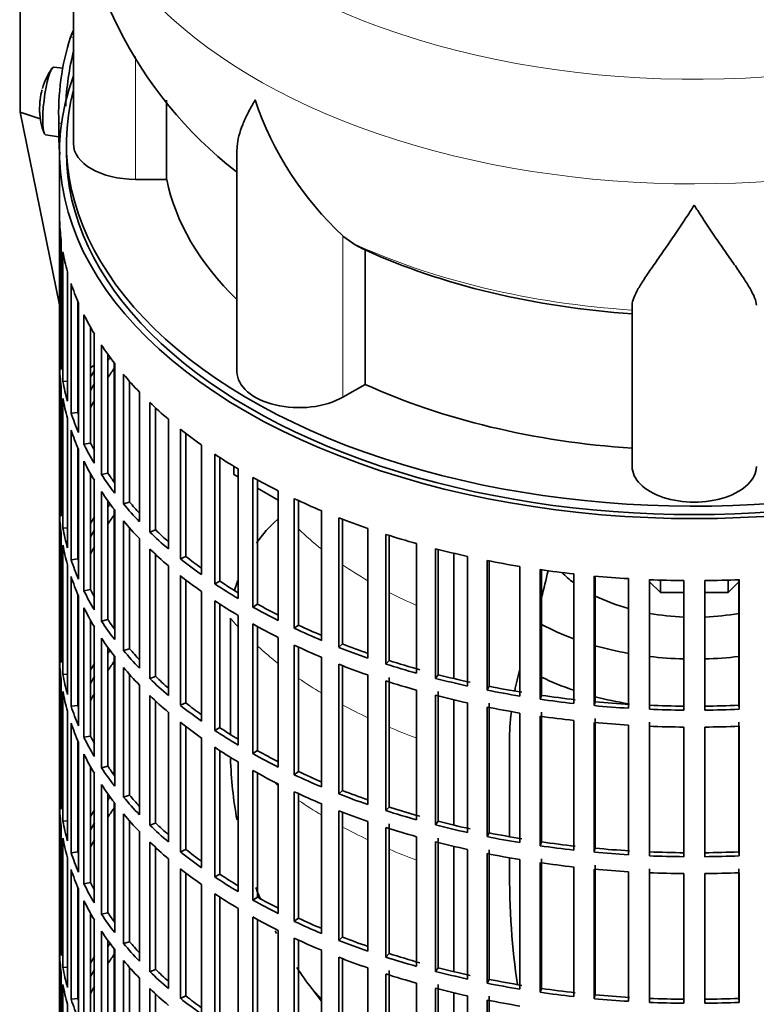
# Model space of a CAD drawing. Header units: millimetres. Extents: x 166 to 773, y -3338 to 2231.
# Tile 3 of 24: x 578 to 685, y -3227 to -3085. Entities that reach past the tile are written whole.
import ezdxf

# ---------------------------------------------------------------- set-up
doc = ezdxf.new("R2010")
doc.units = ezdxf.units.MM
for name, color, linetype in [('M5X8_UNI7687', 7, 'Continuous'), ('VSI134_DIFFUSORE', 7, 'Continuous'), ('VSI134_FILTRO_A', 7, 'Continuous'), ('VSI134_GIUNTO_8×', 7, 'Continuous'), ('VSI134_SUPPORTO_', 7, 'Continuous'), ('VSI134_TERMINALE', 7, 'Continuous')]:
    doc.layers.add(name, color=color, linetype=linetype)

# ---------------------------------------------------------------- blocks, each defined once
blk = doc.blocks.new('SE4')
at = {"layer": 'M5X8_UNI7687', "color": 7, "linetype": 'Continuous', "lineweight": 35}
for p, q in [((584.06, -3091.71), (582.75, -3091.59)), ((581.55, -3101.38), (583.47, -3101.67))]:
    blk.add_line(p, q, dxfattribs=at)
for start, end in [(144.9873, 163.3043), (166.4722, 175.0433), (182.7249, 201.02)]:
    blk.add_arc((590.66, -3097.53), 10, start, end, dxfattribs=at)
for centre, major_axis, ratio, start_param, end_param in [((582.15, -3096.49), (0.6, 4.89), 0.169759, 0.004788, 3.136805), ((590.68, -3097.44), (9.78, -2.08), 0.810411, 3.076577, 3.120069), ((590.65, -3097.65), (9.94, -1.06), 0.589949, 3.115062, 3.229621), ((589.14, -3095.53), (-7.36, -5.62), 0.747167, 5.690056, 5.839748)]:
    blk.add_ellipse(centre, major_axis=major_axis, ratio=ratio, start_param=start_param, end_param=end_param, dxfattribs=at)
at = {"layer": 'VSI134_DIFFUSORE', "color": 7, "linetype": 'Continuous', "lineweight": 35}
for p, q in [((585.57, -3059.59), (585.57, -3102.64)), ((599.09, -3107.84), (599.09, -3096.38)), ((609.29, -3103.55), (609.29, -3135.71)), ((594.57, -3107.84), (599.09, -3107.84)), ((626.08, -3117.09), (624.65, -3116.04)), ((627.86, -3137.54), (627.86, -3118.06)), ((666.57, -3149.41), (666.57, -3126.06)), ((624.65, -3139.38), (627.86, -3137.54))]:
    blk.add_line(p, q, dxfattribs=at)
at = {"layer": 'VSI134_DIFFUSORE', "color": 4, "linetype": 'Continuous', "lineweight": 9}
for p, q in [((594.57, -3107.84), (594.57, -3090.03)), ((624.65, -3139.38), (624.65, -3116.04))]:
    blk.add_line(p, q, dxfattribs=at)
at = {"layer": 'VSI134_DIFFUSORE', "color": 7, "linetype": 'Continuous', "lineweight": 35}
for centre, radius, start, end in [((646.88, -3058.41), 61.28, 181.3139, 231.9973), ((657.15, -3081.08), 47.73, 198.6373, 227.0857), ((633.99, -3104.7), 14.7, 237.4509, 245.3566)]:
    blk.add_arc(centre, radius, start, end, dxfattribs=at)
at = {"layer": 'VSI134_DIFFUSORE', "color": 4, "linetype": 'Continuous', "lineweight": 9}
for centre, major_axis, start_param, end_param in [((675.57, -3043.87), (85.67, 0), 2.814744, 6.283185), ((675.57, -3056.62), (-89.83, 0), 0, 3.208925), ((675.57, -3081.17), (-79.5, 0), 0.898849, 1.457346)]:
    blk.add_ellipse(centre, major_axis=major_axis, ratio=0.57735, start_param=start_param, end_param=end_param, dxfattribs=at)
at = {"layer": 'VSI134_DIFFUSORE', "color": 7, "linetype": 'Continuous', "lineweight": 35}
for centre, major_axis, start_param, end_param in [((594.57, -3102.64), (9, 0), 3.141593, 4.712389), ((675.57, -3102.64), (-77, 0), 0.117151, 0.534109), ((675.57, -3083.16), (-77, 0), 0.902549, 1.453645), ((618.29, -3135.71), (9, 0), 3.141593, 5.497787), ((675.57, -3102.64), (-77, 0), 0.902549, 1.453645), ((675.57, -3149.41), (-9, 0), 0, 3.141593)]:
    blk.add_ellipse(centre, major_axis=major_axis, ratio=0.57735, start_param=start_param, end_param=end_param, dxfattribs=at)
for points, knots in [([(609.29, -3103.57), (609.29, -3103.41), (609.3, -3103.25), (609.38, -3102.07), (609.67, -3101.02), (610.34, -3099.34), (610.6, -3098.77), (611.06, -3097.88), (611.22, -3097.58), (611.47, -3097.12), (611.6, -3096.89), (611.74, -3096.65), (611.83, -3096.49), (611.88, -3096.41), (611.93, -3096.33)], [0.4600931, 0.4600931, 0.4600931, 0.4600931, 0.5, 0.5, 0.75, 0.75, 0.875, 0.875, 0.9375, 0.9375, 0.96875, 0.984375, 0.984375, 1, 1, 1, 1]), ([(675.57, -3111.55), (675.43, -3111.77), (675.3, -3111.98), (675.03, -3112.4), (674.9, -3112.6), (674.5, -3113.22), (674.24, -3113.63), (673.45, -3114.82), (672.94, -3115.58), (671.92, -3117.06), (671.43, -3117.77), (670.48, -3119.13), (670.03, -3119.77), (669.18, -3120.99), (668.79, -3121.57), (668.25, -3122.39), (668.08, -3122.66), (667.75, -3123.17), (667.6, -3123.42), (667.19, -3124.14), (666.97, -3124.58), (666.66, -3125.38), (666.57, -3125.74), (666.57, -3126.06)], [0, 0, 0, 0, 0.03125, 0.03125, 0.0625, 0.0625, 0.125, 0.125, 0.25, 0.25, 0.375, 0.375, 0.5, 0.5, 0.625, 0.625, 0.6875, 0.6875, 0.75, 0.75, 0.875, 0.875, 1, 1, 1, 1]), ([(684.57, -3126.06), (684.57, -3125.74), (684.48, -3125.38), (684.16, -3124.58), (683.94, -3124.14), (683.53, -3123.42), (683.38, -3123.17), (683.06, -3122.66), (682.89, -3122.39), (682.35, -3121.57), (681.95, -3120.99), (681.1, -3119.77), (680.65, -3119.13), (679.71, -3117.78), (679.21, -3117.07), (678.2, -3115.59), (677.68, -3114.82), (676.89, -3113.63), (676.63, -3113.22), (676.23, -3112.61), (676.1, -3112.4), (675.83, -3111.98), (675.7, -3111.77), (675.57, -3111.55)], [0, 0, 0, 0, 0.125, 0.125, 0.25, 0.25, 0.3125, 0.3125, 0.375, 0.375, 0.5, 0.5, 0.625, 0.625, 0.75, 0.75, 0.875, 0.875, 0.9375, 0.9375, 0.96875, 0.96875, 1, 1, 1, 1])]:
    blk.add_open_spline(points, degree=3, knots=knots, dxfattribs=at)
at = {"layer": 'VSI134_FILTRO_A', "color": 7, "linetype": 'Continuous', "lineweight": 35}
for p, q in [((583.57, -3103.87), (583.57, -3267.98)), ((583.58, -3113.72), (583.58, -3132.5)), ((583.8, -3116.61), (583.8, -3135.39)), ((584.06, -3118.35), (584.06, -3137.13)), ((584.71, -3121.21), (584.71, -3139.99)), ((585.24, -3122.93), (585.24, -3141.71)), ((586.22, -3125.5), (586.22, -3141.59)), ((586.32, -3125.75), (586.32, -3144.53)), ((587.1, -3127.44), (587.1, -3146.22)), ((588.06, -3129.24), (588.06, -3146.04)), ((588.61, -3130.19), (588.61, -3148.97)), ((583.8, -3132.5), (583.58, -3132.5)), ((589.64, -3131.83), (589.64, -3150.61)), ((590.57, -3133.17), (590.57, -3150.39)), ((583.58, -3134.95), (583.58, -3153.73)), ((591.56, -3134.5), (591.56, -3153.28)), ((592.84, -3136.08), (592.84, -3154.86)), ((583.8, -3137.83), (583.8, -3156.61)), ((584.71, -3137.08), (584.06, -3137.13)), ((593.72, -3137.11), (593.72, -3154.6)), ((584.06, -3139.58), (584.06, -3158.36)), ((595.15, -3138.65), (595.15, -3157.42)), ((596.66, -3140.16), (596.66, -3158.94)), ((597.5, -3140.96), (597.5, -3158.63)), ((584.71, -3142.44), (584.71, -3161.22)), ((586.22, -3141.59), (585.24, -3141.71)), ((599.35, -3142.59), (599.35, -3161.37)), ((601.08, -3144.03), (601.08, -3162.81)), ((585.24, -3144.16), (585.24, -3162.94)), ((601.88, -3144.65), (601.88, -3162.45)), ((586.22, -3146.73), (586.22, -3162.81)), ((588.06, -3146.04), (587.1, -3146.22)), ((604.13, -3146.32), (604.13, -3165.1)), ((586.32, -3146.98), (586.32, -3165.76)), ((606.07, -3147.66), (606.07, -3166.43)), ((606.81, -3148.14), (606.81, -3166.04)), ((587.1, -3148.67), (587.1, -3167.45)), ((609.45, -3149.78), (609.45, -3168.56)), ((588.06, -3150.47), (588.06, -3167.27)), ((590.57, -3150.39), (589.64, -3150.61)), ((611.59, -3151.02), (611.59, -3169.8)), ((588.61, -3151.42), (588.61, -3170.2)), ((612.27, -3151.39), (612.27, -3169.37)), ((583.8, -3153.72), (583.58, -3153.73)), ((589.64, -3153.06), (589.64, -3171.84)), ((615.28, -3152.97), (615.28, -3171.75)), ((617.6, -3154.09), (617.6, -3172.87)), ((590.57, -3154.4), (590.57, -3171.62)), ((593.72, -3154.6), (592.84, -3154.86)), ((618.21, -3154.38), (618.21, -3172.41)), ((583.58, -3156.18), (583.58, -3174.96)), ((591.56, -3155.73), (591.56, -3174.51)), ((621.56, -3155.85), (621.56, -3174.63)), ((624.04, -3156.85), (624.04, -3175.63)), ((584.71, -3158.31), (584.06, -3158.36)), ((592.84, -3157.31), (592.84, -3176.09)), ((593.72, -3158.34), (593.72, -3175.83)), ((624.58, -3157.06), (624.58, -3175.15)), ((583.8, -3159.06), (583.8, -3177.84)), ((597.5, -3158.63), (596.66, -3158.94)), ((628.26, -3158.4), (628.26, -3177.18)), ((630.88, -3159.28), (630.88, -3178.06)), ((631.34, -3159.43), (631.34, -3177.55)), ((584.06, -3160.81), (584.06, -3179.58)), ((595.15, -3159.87), (595.15, -3178.65)), ((635.32, -3160.61), (635.32, -3179.39)), ((596.66, -3161.39), (596.66, -3180.17)), ((597.5, -3162.18), (597.5, -3179.86)), ((601.88, -3162.45), (601.08, -3162.81)), ((638.06, -3161.35), (638.06, -3180.13)), ((638.44, -3161.45), (638.44, -3179.6)), ((642.68, -3162.46), (642.68, -3181.23)), ((584.71, -3163.67), (584.71, -3182.45)), ((586.22, -3162.81), (585.24, -3162.94)), ((599.35, -3163.82), (599.35, -3182.6)), ((645.53, -3163.05), (645.53, -3181.83)), ((645.83, -3163.11), (645.83, -3181.28)), ((650.3, -3163.92), (650.3, -3182.7)), ((585.24, -3165.39), (585.24, -3184.17)), ((601.08, -3165.25), (601.08, -3184.03)), ((653.22, -3164.37), (653.22, -3183.15)), ((653.44, -3164.4), (653.44, -3182.59)), ((658.1, -3165), (658.1, -3183.78)), ((661.08, -3165.3), (661.08, -3184.08)), ((661.21, -3165.31), (661.21, -3183.51)), ((601.88, -3165.88), (601.88, -3183.68)), ((606.81, -3166.04), (606.07, -3166.43)), ((666.04, -3165.68), (666.04, -3184.46)), ((669.06, -3165.83), (669.06, -3184.61)), ((669.1, -3165.83), (669.1, -3184.03)), ((674.05, -3165.96), (674.05, -3184.74)), ((677.08, -3165.96), (677.08, -3184.74)), ((682.03, -3165.83), (682.03, -3184.03)), ((682.07, -3165.83), (682.07, -3184.61)), ((586.22, -3167.96), (586.22, -3184.04)), ((586.32, -3168.21), (586.32, -3186.99)), ((588.06, -3167.27), (587.1, -3167.45)), ((604.13, -3167.55), (604.13, -3186.32)), ((606.07, -3168.88), (606.07, -3187.66)), ((606.81, -3169.37), (606.81, -3187.27)), ((612.27, -3169.37), (611.59, -3169.8)), ((587.1, -3169.9), (587.1, -3188.67)), ((609.45, -3171.01), (609.45, -3189.79)), ((588.06, -3171.7), (588.06, -3188.5)), ((588.61, -3172.65), (588.61, -3191.43)), ((590.57, -3171.62), (589.64, -3171.84)), ((611.59, -3172.25), (611.59, -3191.03)), ((612.27, -3172.62), (612.27, -3190.6)), ((618.21, -3172.41), (617.6, -3172.87)), ((583.8, -3174.95), (583.58, -3174.96)), ((589.64, -3174.29), (589.64, -3193.07)), ((615.28, -3174.2), (615.28, -3192.98)), ((617.6, -3175.32), (617.6, -3194.1)), ((624.58, -3175.15), (624.04, -3175.63)), ((590.57, -3175.63), (590.57, -3192.85)), ((593.72, -3175.83), (592.84, -3176.09)), ((618.21, -3175.61), (618.21, -3193.64)), ((583.58, -3177.41), (583.58, -3196.19)), ((591.56, -3176.96), (591.56, -3195.74)), ((621.56, -3177.08), (621.56, -3195.86)), ((624.04, -3178.08), (624.04, -3196.86)), ((624.58, -3178.29), (624.58, -3196.37)), ((631.34, -3177.55), (630.88, -3178.06)), ((584.71, -3179.53), (584.06, -3179.58)), ((592.84, -3178.54), (592.84, -3197.32)), ((593.72, -3179.57), (593.72, -3197.06)), ((628.26, -3179.63), (628.26, -3198.41)), ((638.44, -3179.6), (638.06, -3180.13)), ((583.8, -3180.29), (583.8, -3199.07)), ((595.15, -3181.1), (595.15, -3199.88)), ((597.5, -3179.86), (596.66, -3180.17)), ((630.88, -3180.51), (630.88, -3199.29)), ((631.34, -3180), (631.34, -3198.77)), ((584.06, -3182.03), (584.06, -3200.81)), ((596.66, -3182.62), (596.66, -3201.4)), ((635.32, -3181.84), (635.32, -3200.62)), ((638.06, -3182.58), (638.06, -3201.36)), ((638.44, -3182.05), (638.44, -3200.83)), ((645.83, -3181.28), (645.53, -3181.83)), ((653.44, -3182.59), (653.22, -3183.15)), ((586.22, -3184.04), (585.24, -3184.17)), ((597.5, -3183.41), (597.5, -3201.09)), ((601.88, -3183.68), (601.08, -3184.03)), ((642.68, -3183.68), (642.68, -3202.46)), ((645.83, -3183.73), (645.83, -3202.51)), ((661.21, -3183.51), (661.08, -3184.08)), ((669.1, -3184.03), (669.06, -3184.61)), ((682.03, -3184.03), (682.07, -3184.61)), ((584.71, -3184.9), (584.71, -3203.68)), ((599.35, -3185.05), (599.35, -3203.83)), ((645.53, -3184.28), (645.53, -3203.06)), ((650.3, -3185.15), (650.3, -3203.93)), ((653.44, -3185.04), (653.44, -3203.82)), ((585.24, -3186.62), (585.24, -3205.4)), ((601.08, -3186.48), (601.08, -3205.26)), ((653.22, -3185.6), (653.22, -3204.38)), ((658.1, -3186.23), (658.1, -3205.01)), ((661.08, -3186.53), (661.08, -3205.31)), ((661.21, -3185.96), (661.21, -3204.74)), ((666.04, -3186.91), (666.04, -3205.69)), ((669.1, -3186.48), (669.1, -3205.26)), ((682.03, -3186.48), (682.03, -3205.26)), ((601.88, -3187.11), (601.88, -3204.91)), ((606.81, -3187.27), (606.07, -3187.66)), ((669.06, -3187.06), (669.06, -3205.84)), ((674.05, -3187.19), (674.05, -3205.97)), ((677.08, -3187.19), (677.08, -3205.97)), ((682.07, -3187.06), (682.07, -3205.84)), ((586.22, -3189.19), (586.22, -3205.27)), ((586.32, -3189.44), (586.32, -3208.22)), ((588.06, -3188.5), (587.1, -3188.67)), ((604.13, -3188.77), (604.13, -3207.55)), ((587.1, -3191.12), (587.1, -3209.9)), ((606.07, -3190.11), (606.07, -3208.89)), ((606.81, -3190.6), (606.81, -3208.5)), ((612.27, -3190.6), (611.59, -3191.03)), ((609.45, -3192.24), (609.45, -3211.02)), ((588.06, -3192.93), (588.06, -3209.73)), ((588.61, -3193.88), (588.61, -3212.66)), ((590.57, -3192.85), (589.64, -3193.07)), ((611.59, -3193.48), (611.59, -3212.26)), ((612.27, -3193.85), (612.27, -3211.83)), ((618.21, -3193.64), (617.6, -3194.1)), ((615.28, -3195.43), (615.28, -3214.21)), ((583.8, -3196.18), (583.58, -3196.19)), ((589.64, -3195.52), (589.64, -3214.3)), ((590.57, -3196.86), (590.57, -3214.08)), ((617.6, -3196.55), (617.6, -3215.33)), ((618.21, -3196.83), (618.21, -3214.87)), ((624.58, -3196.37), (624.04, -3196.86)), ((591.56, -3198.19), (591.56, -3216.97)), ((593.72, -3197.06), (592.84, -3197.32)), ((621.56, -3198.31), (621.56, -3217.09)), ((583.58, -3198.64), (583.58, -3217.42)), ((624.04, -3199.31), (624.04, -3218.09)), ((624.58, -3199.52), (624.58, -3217.6)), ((631.34, -3198.77), (630.88, -3199.29)), ((584.71, -3200.76), (584.06, -3200.81)), ((592.84, -3199.77), (592.84, -3218.55)), ((593.72, -3200.8), (593.72, -3218.28)), ((597.5, -3201.09), (596.66, -3201.4)), ((628.26, -3200.86), (628.26, -3219.64)), ((638.44, -3200.83), (638.06, -3201.36)), ((583.8, -3201.52), (583.8, -3220.3)), ((595.15, -3202.33), (595.15, -3221.11)), ((630.88, -3201.74), (630.88, -3220.52)), ((631.34, -3201.22), (631.34, -3220)), ((645.83, -3202.51), (645.53, -3203.06)), ((584.06, -3203.26), (584.06, -3222.04)), ((596.66, -3203.85), (596.66, -3222.63)), ((635.32, -3203.07), (635.32, -3221.85)), ((638.06, -3203.81), (638.06, -3222.59)), ((638.44, -3203.27), (638.44, -3222.05)), ((653.44, -3203.82), (653.22, -3204.38)), ((586.22, -3205.27), (585.24, -3205.4)), ((597.5, -3204.64), (597.5, -3222.32)), ((601.88, -3204.91), (601.08, -3205.26)), ((642.68, -3204.91), (642.68, -3223.69)), ((645.83, -3204.96), (645.83, -3223.74)), ((661.21, -3204.74), (661.08, -3205.31)), ((669.1, -3205.26), (669.06, -3205.84)), ((682.03, -3205.26), (682.07, -3205.84)), ((584.71, -3206.13), (584.71, -3224.9)), ((599.35, -3206.28), (599.35, -3225.06)), ((645.53, -3205.51), (645.53, -3224.29)), ((650.3, -3206.38), (650.3, -3225.16)), ((653.22, -3206.83), (653.22, -3225.61)), ((653.44, -3206.27), (653.44, -3225.05)), ((585.24, -3207.85), (585.24, -3226.63)), ((601.08, -3207.71), (601.08, -3226.49)), ((658.1, -3207.46), (658.1, -3226.24)), ((661.08, -3207.76), (661.08, -3226.54)), ((661.21, -3207.19), (661.21, -3225.97)), ((666.04, -3208.14), (666.04, -3226.92)), ((669.06, -3208.29), (669.06, -3227.07)), ((669.1, -3207.71), (669.1, -3226.49)), ((682.03, -3207.71), (682.03, -3226.49)), ((682.07, -3208.29), (682.07, -3227.07)), ((588.06, -3209.73), (587.1, -3209.9)), ((601.88, -3208.34), (601.88, -3226.14)), ((606.81, -3208.5), (606.07, -3208.89)), ((674.05, -3208.41), (674.05, -3227.19)), ((677.08, -3208.41), (677.08, -3227.19)), ((586.22, -3210.42), (586.22, -3226.5)), ((586.32, -3210.66), (586.32, -3229.44)), ((604.13, -3210), (604.13, -3228.78)), ((587.1, -3212.35), (587.1, -3231.13)), ((606.07, -3211.34), (606.07, -3230.12)), ((606.81, -3211.83), (606.81, -3229.73)), ((612.27, -3211.83), (611.59, -3212.26)), ((609.45, -3213.47), (609.45, -3232.25)), ((588.06, -3214.16), (588.06, -3230.96)), ((588.61, -3215.11), (588.61, -3233.89)), ((590.57, -3214.08), (589.64, -3214.3)), ((611.59, -3214.71), (611.59, -3233.49)), ((612.27, -3215.08), (612.27, -3233.06)), ((618.21, -3214.87), (617.6, -3215.33)), ((589.64, -3216.75), (589.64, -3235.53)), ((615.28, -3216.66), (615.28, -3235.44)), ((583.8, -3217.41), (583.58, -3217.42)), ((590.57, -3218.09), (590.57, -3235.31)), ((593.72, -3218.28), (592.84, -3218.55)), ((617.6, -3217.78), (617.6, -3236.56)), ((618.21, -3218.06), (618.21, -3236.1)), ((624.58, -3217.6), (624.04, -3218.09)), ((591.56, -3219.42), (591.56, -3238.2)), ((621.56, -3219.54), (621.56, -3238.32)), ((583.58, -3219.87), (583.58, -3238.65)), ((592.84, -3221), (592.84, -3239.78)), ((624.04, -3220.54), (624.04, -3239.32)), ((624.58, -3220.75), (624.58, -3238.83)), ((631.34, -3220), (630.88, -3220.52)), ((584.71, -3221.99), (584.06, -3222.04)), ((593.72, -3222.03), (593.72, -3239.51)), ((597.5, -3222.32), (596.66, -3222.63)), ((628.26, -3222.09), (628.26, -3240.87)), ((631.34, -3222.45), (631.34, -3241.23)), ((638.44, -3222.05), (638.06, -3222.59)), ((583.8, -3222.75), (583.8, -3241.53)), ((595.15, -3223.56), (595.15, -3242.34)), ((630.88, -3222.97), (630.88, -3241.74)), ((645.83, -3223.74), (645.53, -3224.29)), ((584.06, -3224.49), (584.06, -3243.27)), ((596.66, -3225.07), (596.66, -3243.85)), ((635.32, -3224.3), (635.32, -3243.08)), ((638.06, -3225.04), (638.06, -3243.82)), ((638.44, -3224.5), (638.44, -3243.28)), ((653.44, -3225.05), (653.22, -3225.61)), ((586.22, -3226.5), (585.24, -3226.63)), ((597.5, -3225.87), (597.5, -3243.54)), ((601.88, -3226.14), (601.08, -3226.49)), ((642.68, -3226.14), (642.68, -3244.92)), ((645.53, -3226.74), (645.53, -3245.52)), ((645.83, -3226.19), (645.83, -3244.97)), ((661.21, -3225.97), (661.08, -3226.54)), ((669.1, -3226.49), (669.06, -3227.07)), ((682.03, -3226.49), (682.07, -3227.07)), ((584.71, -3227.35), (584.71, -3246.13))]:
    blk.add_line(p, q, dxfattribs=at)
for centre, major_axis, start_param, end_param in [((675.57, -3103.87), (-92, 0), -0.208894, 3.350487), ((675.57, -3103.87), (-91, 0), 0, 3.141593), ((675.57, -3112.85), (-92, 0), 0.016456, 0.07081), ((675.57, -3112.85), (-92, 0), 0.103722, 0.158077), ((675.57, -3112.85), (-92, 0), 0.190989, 0.245343), ((675.57, -3112.85), (-92, 0), 0.278255, 0.33261), ((675.57, -3131.63), (-92, 0), 0.016456, 0.07081), ((675.57, -3112.85), (-92, 0), 0.365522, 0.419876), ((675.57, -3152.86), (-91, 0), -0.374965, -0.365223), ((675.57, -3134.08), (-92, 0), 0.016456, 0.07081), ((675.57, -3152.86), (-92, 0), -0.33261, -0.313806), ((675.57, -3155.31), (-91, 0), -0.394539, -0.365223), ((675.57, -3112.85), (-92, 0), 0.452788, 0.507143), ((675.57, -3131.63), (-92, 0), 0.103722, 0.158077), ((675.57, -3152.86), (-91, 0), -0.299174, -0.277957), ((675.57, -3134.08), (-92, 0), 0.103722, 0.158077), ((675.57, -3155.31), (-91, 0), -0.299174, -0.277957), ((675.57, -3112.85), (-92, 0), 0.540055, 0.594409), ((675.57, -3131.63), (-92, 0), 0.190989, 0.245343), ((675.57, -3131.63), (-91, 0), 0.19069, 0.196715), ((675.57, -3112.85), (-92, 0), 0.627321, 0.681676), ((675.57, -3134.08), (-92, 0), 0.190989, 0.245343), ((675.57, -3131.63), (-92, 0), 0.278255, 0.33261), ((675.57, -3131.63), (-91, 0), 0.277957, 0.299174), ((675.57, -3112.85), (-92, 0), 0.714588, 0.768942), ((675.57, -3134.08), (-92, 0), 0.278255, 0.33261), ((675.57, -3131.63), (-92, 0), 0.365522, 0.419876), ((675.57, -3131.63), (-91, 0), 0.365223, 0.394539), ((675.57, -3112.85), (-92, 0), 0.801854, 0.856209), ((675.57, -3152.86), (-92, 0), 0.016456, 0.07081), ((675.57, -3134.08), (-92, 0), 0.365522, 0.419876), ((675.57, -3112.85), (-92, 0), 0.889121, 0.943475), ((675.57, -3174.09), (-91, 0), -0.374965, -0.365223), ((675.57, -3131.63), (-92, 0), 0.452788, 0.507143), ((675.57, -3131.63), (-91, 0), 0.45249, 0.486998), ((675.57, -3155.31), (-92, 0), 0.016456, 0.07081), ((675.57, -3174.09), (-92, 0), -0.33261, -0.313806), ((675.57, -3176.53), (-91, 0), -0.394539, -0.365223), ((675.57, -3112.85), (-92, 0), 0.976387, 1.030742), ((675.57, -3152.86), (-92, 0), 0.103722, 0.158077), ((675.57, -3134.08), (-92, 0), 0.452788, 0.507143), ((675.57, -3174.09), (-91, 0), -0.299174, -0.277957), ((675.57, -3131.63), (-92, 0), 0.540055, 0.594409), ((675.57, -3131.63), (-91, 0), 0.539756, 0.577951), ((675.57, -3112.85), (-92, 0), 1.063654, 1.118008), ((675.57, -3155.31), (-92, 0), 0.103722, 0.158077), ((675.57, -3176.53), (-91, 0), -0.299174, -0.277957), ((675.57, -3134.08), (-92, 0), 0.540055, 0.594409), ((675.57, -3131.63), (-91, 0), 0.627022, 0.668018), ((675.57, -3112.85), (-92, 0), 1.15092, 1.205275), ((675.57, -3152.86), (-92, 0), 0.190989, 0.245343), ((675.57, -3152.86), (-91, 0), 0.19069, 0.196715), ((675.57, -3131.63), (-92, 0), 0.627321, 0.681676), ((675.57, -3112.85), (-92, 0), 1.238186, 1.292541), ((675.57, -3155.31), (-92, 0), 0.190989, 0.245343), ((675.57, -3134.08), (-92, 0), 0.627321, 0.681676), ((675.57, -3112.85), (-92, 0), 1.325453, 1.379807), ((675.57, -3112.85), (-92, 0), 1.412719, 1.467074), ((675.57, -3131.63), (-92, 0), 0.714588, 0.768942), ((675.57, -3131.63), (-91, 0), 0.714289, 0.757518), ((675.57, -3112.85), (-92, 0), 1.499986, 1.55434), ((675.57, -3112.85), (92, 0), 4.728845, 4.783199), ((675.57, -3152.86), (-92, 0), 0.278255, 0.33261), ((675.57, -3152.86), (-91, 0), 0.277957, 0.299174), ((675.57, -3134.08), (-92, 0), 0.714588, 0.768942), ((675.57, -3131.63), (-92, 0), 0.801854, 0.856209), ((675.57, -3131.63), (-91, 0), 0.801555, 0.846635), ((675.57, -3155.31), (-92, 0), 0.278255, 0.33261), ((675.57, -3152.86), (-92, 0), 0.365522, 0.419876), ((675.57, -3152.86), (-91, 0), 0.365223, 0.394539), ((675.57, -3134.08), (-92, 0), 0.801854, 0.856209), ((675.57, -3131.63), (-91, 0), 0.888822, 0.935485), ((675.57, -3131.63), (-92, 0), 0.889121, 0.943475), ((675.57, -3174.09), (-92, 0), 0.016456, 0.07081), ((675.57, -3155.31), (-92, 0), 0.365522, 0.419876), ((675.57, -3134.08), (-92, 0), 0.889121, 0.943475), ((675.57, -3131.63), (-91, 0), 0.976088, 1.024141), ((675.57, -3195.31), (-91, 0), -0.374965, -0.365223), ((675.57, -3152.86), (-92, 0), 0.452788, 0.507143), ((675.57, -3152.86), (-91, 0), 0.45249, 0.486998), ((675.57, -3131.63), (-92, 0), 0.976387, 1.030742), ((675.57, -3176.53), (-92, 0), 0.016456, 0.07081), ((675.57, -3195.31), (-92, 0), -0.33261, -0.313806), ((675.57, -3197.76), (-91, 0), -0.394539, -0.365223), ((675.57, -3134.08), (-92, 0), 0.976387, 1.030742), ((675.57, -3131.63), (-92, 0), 1.063654, 1.118008), ((675.57, -3131.63), (-91, 0), 1.063355, 1.118307), ((675.57, -3174.09), (-92, 0), 0.103722, 0.158077), ((675.57, -3155.31), (-92, 0), 0.452788, 0.507143), ((675.57, -3131.63), (-91, 0), 1.150621, 1.205573), ((675.57, -3195.31), (-91, 0), -0.299174, -0.277957), ((675.57, -3152.86), (-92, 0), 0.540055, 0.594409), ((675.57, -3152.86), (-91, 0), 0.539756, 0.577951), ((675.57, -3134.08), (-92, 0), 1.063654, 1.118008), ((675.57, -3131.63), (-92, 0), 1.15092, 1.205275), ((675.57, -3176.53), (-92, 0), 0.103722, 0.158077), ((675.57, -3197.76), (-91, 0), -0.299174, -0.277957), ((675.57, -3155.31), (-92, 0), 0.540055, 0.594409), ((675.57, -3134.08), (-92, 0), 1.15092, 1.205275), ((675.57, -3131.63), (-92, 0), 1.238186, 1.292541), ((675.57, -3131.63), (-91, 0), 1.237888, 1.29284), ((675.57, -3131.63), (-91, 0), 1.325154, 1.380106), ((675.57, -3174.09), (-91, 0), 0.19069, 0.196715), ((675.57, -3152.86), (-92, 0), 0.627321, 0.681676), ((675.57, -3152.86), (-91, 0), 0.627022, 0.668018), ((675.57, -3131.63), (-92, 0), 1.325453, 1.379807), ((675.57, -3131.63), (-91, 0), 1.412421, 1.467373), ((675.57, -3131.63), (-91, 0), 1.499687, 1.554639), ((675.57, -3131.63), (91, 0), 4.728546, 4.783498), ((675.57, -3174.09), (-92, 0), 0.190989, 0.245343), ((675.57, -3134.08), (-92, 0), 1.238186, 1.292541), ((675.57, -3131.63), (-92, 0), 1.412719, 1.467074), ((675.57, -3131.63), (-92, 0), 1.499986, 1.55434), ((675.57, -3131.63), (92, 0), 4.728845, 4.783199), ((675.57, -3176.53), (-92, 0), 0.190989, 0.245343), ((675.57, -3155.31), (-92, 0), 0.627321, 0.681676), ((675.57, -3134.08), (-92, 0), 1.325453, 1.379807), ((675.57, -3134.08), (-92, 0), 1.412719, 1.467074), ((675.57, -3152.86), (-92, 0), 0.714588, 0.768942), ((675.57, -3152.86), (-91, 0), 0.714289, 0.757518), ((675.57, -3134.08), (-92, 0), 1.499986, 1.55434), ((675.57, -3134.08), (92, 0), 4.728845, 4.783199), ((675.57, -3174.09), (-92, 0), 0.278255, 0.33261), ((675.57, -3174.09), (-91, 0), 0.277957, 0.299174), ((675.57, -3176.53), (-92, 0), 0.278255, 0.33261), ((675.57, -3155.31), (-92, 0), 0.714588, 0.768942), ((675.57, -3152.86), (-92, 0), 0.801854, 0.856209), ((675.57, -3152.86), (-91, 0), 0.801555, 0.846635), ((675.57, -3174.09), (-92, 0), 0.365522, 0.419876), ((675.57, -3174.09), (-91, 0), 0.365223, 0.394539), ((675.57, -3155.31), (-92, 0), 0.801854, 0.856209), ((675.57, -3152.86), (-91, 0), 0.888822, 0.935485), ((675.57, -3152.86), (-92, 0), 0.889121, 0.943475), ((675.57, -3195.31), (-92, 0), 0.016456, 0.07081), ((675.57, -3176.53), (-92, 0), 0.365522, 0.419876), ((675.57, -3155.31), (-92, 0), 0.889121, 0.943475), ((675.57, -3152.86), (-92, 0), 0.976387, 1.030742), ((675.57, -3152.86), (-91, 0), 0.976088, 1.024141), ((675.57, -3216.54), (-91, 0), -0.374965, -0.365223), ((675.57, -3174.09), (-92, 0), 0.452788, 0.507143), ((675.57, -3174.09), (-91, 0), 0.45249, 0.486998), ((675.57, -3197.76), (-92, 0), 0.016456, 0.07081), ((675.57, -3216.54), (-92, 0), -0.33261, -0.313806), ((675.57, -3218.99), (-91, 0), -0.394539, -0.365223), ((675.57, -3155.31), (-92, 0), 0.976387, 1.030742), ((675.57, -3152.86), (-92, 0), 1.063654, 1.118008), ((675.57, -3152.86), (-91, 0), 1.063355, 1.118307), ((675.57, -3195.31), (-92, 0), 0.103722, 0.158077), ((675.57, -3216.54), (-91, 0), -0.299174, -0.277957), ((675.57, -3176.53), (-92, 0), 0.452788, 0.507143), ((675.57, -3174.09), (-91, 0), 0.539756, 0.577951), ((675.57, -3152.86), (-91, 0), 1.150621, 1.205573), ((675.57, -3174.09), (-92, 0), 0.540055, 0.594409), ((675.57, -3155.31), (-92, 0), 1.063654, 1.118008), ((675.57, -3152.86), (-92, 0), 1.15092, 1.205275), ((675.57, -3152.86), (-91, 0), 1.237888, 1.29284), ((675.57, -3197.76), (-92, 0), 0.103722, 0.158077), ((675.57, -3218.99), (-91, 0), -0.299174, -0.277957), ((675.57, -3176.53), (-92, 0), 0.540055, 0.594409), ((675.57, -3155.31), (-92, 0), 1.15092, 1.205275), ((675.57, -3152.86), (-92, 0), 1.238186, 1.292541), ((675.57, -3152.86), (-91, 0), 1.325154, 1.380106), ((675.57, -3195.31), (-92, 0), 0.190989, 0.245343), ((675.57, -3195.31), (-91, 0), 0.19069, 0.196715), ((675.57, -3174.09), (-92, 0), 0.627321, 0.681676), ((675.57, -3174.09), (-91, 0), 0.627022, 0.668018), ((675.57, -3152.86), (-92, 0), 1.325453, 1.379807), ((675.57, -3152.86), (-92, 0), 1.412719, 1.467074), ((675.57, -3152.86), (-91, 0), 1.412421, 1.467373), ((675.57, -3152.86), (-91, 0), 1.499687, 1.554639), ((675.57, -3152.86), (91, 0), 4.728546, 4.783498), ((675.57, -3155.31), (-92, 0), 1.238186, 1.292541), ((675.57, -3155.31), (-92, 0), 1.325453, 1.379807), ((675.57, -3152.86), (-92, 0), 1.499986, 1.55434), ((675.57, -3152.86), (92, 0), 4.728845, 4.783199), ((675.57, -3197.76), (-92, 0), 0.190989, 0.245343), ((675.57, -3176.53), (-92, 0), 0.627321, 0.681676), ((675.57, -3155.31), (-92, 0), 1.412719, 1.467074), ((675.57, -3155.31), (-92, 0), 1.499986, 1.55434), ((675.57, -3155.31), (92, 0), 4.728845, 4.783199), ((675.57, -3195.31), (-91, 0), 0.277957, 0.299174), ((675.57, -3174.09), (-92, 0), 0.714588, 0.768942), ((675.57, -3174.09), (-91, 0), 0.714289, 0.757518), ((675.57, -3195.31), (-92, 0), 0.278255, 0.33261), ((675.57, -3197.76), (-92, 0), 0.278255, 0.33261), ((675.57, -3176.53), (-92, 0), 0.714588, 0.768942), ((675.57, -3174.09), (-92, 0), 0.801854, 0.856209), ((675.57, -3174.09), (-91, 0), 0.801555, 0.846635), ((675.57, -3195.31), (-92, 0), 0.365522, 0.419876), ((675.57, -3195.31), (-91, 0), 0.365223, 0.394539), ((675.57, -3176.53), (-92, 0), 0.801854, 0.856209), ((675.57, -3174.09), (-92, 0), 0.889121, 0.943475), ((675.57, -3174.09), (-91, 0), 0.888822, 0.935485), ((675.57, -3197.76), (-92, 0), 0.365522, 0.419876), ((675.57, -3216.54), (-92, 0), 0.016456, 0.07081), ((675.57, -3195.31), (-91, 0), 0.45249, 0.486998), ((675.57, -3176.53), (-92, 0), 0.889121, 0.943475), ((675.57, -3174.09), (-92, 0), 0.976387, 1.030742), ((675.57, -3174.09), (-91, 0), 0.976088, 1.024141), ((675.57, -3237.77), (-91, 0), -0.374965, -0.365223), ((675.57, -3195.31), (-92, 0), 0.452788, 0.507143), ((675.57, -3218.99), (-92, 0), 0.016456, 0.07081), ((675.57, -3237.77), (-92, 0), -0.33261, -0.313806), ((675.57, -3240.22), (-91, 0), -0.394539, -0.365223), ((675.57, -3197.76), (-92, 0), 0.452788, 0.507143), ((675.57, -3176.53), (-92, 0), 0.976387, 1.030742), ((675.57, -3174.09), (-92, 0), 1.063654, 1.118008), ((675.57, -3174.09), (-91, 0), 1.063355, 1.118307), ((675.57, -3216.54), (-92, 0), 0.103722, 0.158077), ((675.57, -3237.77), (-91, 0), -0.299174, -0.277957), ((675.57, -3195.31), (-91, 0), 0.539756, 0.577951), ((675.57, -3174.09), (-91, 0), 1.150621, 1.205573), ((675.57, -3195.31), (-92, 0), 0.540055, 0.594409), ((675.57, -3176.53), (-92, 0), 1.063654, 1.118008), ((675.57, -3174.09), (-92, 0), 1.15092, 1.205275), ((675.57, -3174.09), (-91, 0), 1.237888, 1.29284), ((675.57, -3218.99), (-92, 0), 0.103722, 0.158077), ((675.57, -3240.22), (-91, 0), -0.299174, -0.277957), ((675.57, -3197.76), (-92, 0), 0.540055, 0.594409), ((675.57, -3176.53), (-92, 0), 1.15092, 1.205275), ((675.57, -3174.09), (-92, 0), 1.238186, 1.292541), ((675.57, -3174.09), (-91, 0), 1.325154, 1.380106), ((675.57, -3216.54), (-92, 0), 0.190989, 0.245343), ((675.57, -3216.54), (-91, 0), 0.19069, 0.196715), ((675.57, -3195.31), (-92, 0), 0.627321, 0.681676), ((675.57, -3195.31), (-91, 0), 0.627022, 0.668018), ((675.57, -3176.53), (-92, 0), 1.238186, 1.292541), ((675.57, -3174.09), (-92, 0), 1.325453, 1.379807), ((675.57, -3174.09), (-92, 0), 1.412719, 1.467074), ((675.57, -3174.09), (-91, 0), 1.412421, 1.467373), ((675.57, -3174.09), (-91, 0), 1.499687, 1.554639), ((675.57, -3174.09), (91, 0), 4.728546, 4.783498), ((675.57, -3174.09), (-92, 0), 1.499986, 1.55434), ((675.57, -3174.09), (92, 0), 4.728845, 4.783199)]:
    blk.add_ellipse(centre, major_axis=major_axis, ratio=0.57735, start_param=start_param, end_param=end_param, dxfattribs=at)
at = {"layer": 'VSI134_GIUNTO_8×', "color": 7, "linetype": 'Continuous', "lineweight": 35}
for centre, major_axis, start_param, end_param in [((675.57, -3158.57), (-22, 0), 0.512266, 0.653708), ((675.57, -3158.57), (-22, 0), 0.860097, 1.12301), ((675.57, -3158.57), (-22, 0), 1.272507, 1.501929), ((675.57, -3158.57), (-22, 0), 1.639664, 1.869086), ((675.57, -3158.57), (-32.5, 0), 0.821803, 1.003487), ((675.57, -3158.57), (-32.5, 0), 1.113415, 1.273341), ((675.57, -3158.57), (-32.5, 0), 1.370522, 1.524199), ((675.57, -3158.57), (-32.5, 0), 1.617394, 1.771071), ((675.57, -3164.67), (-34.5, 0), 0.874436, 1.040008), ((675.57, -3164.67), (-34.5, 0), 1.141754, 1.291065)]:
    blk.add_ellipse(centre, major_axis=major_axis, ratio=0.57735, start_param=start_param, end_param=end_param, dxfattribs=at)
at = {"layer": 'VSI134_SUPPORTO_', "color": 7, "linetype": 'Continuous', "lineweight": 35}
for p, q in [((584.57, -3102.64), (584.57, -3103.87)), ((591.49, -3151.73), (591.49, -3134.42)), ((608.81, -3150.57), (608.81, -3149.4)), ((609.45, -3150.94), (608.81, -3150.57)), ((615.28, -3154.3), (612.27, -3152.56)), ((591.49, -3172.96), (591.49, -3155.65)), ((640.74, -3180.17), (640.74, -3162.01)), ((670.66, -3167.71), (669.1, -3166.15)), ((670.66, -3167.71), (670.66, -3165.89)), ((680.47, -3167.71), (680.47, -3165.89)), ((682.03, -3166.15), (680.47, -3167.71)), ((674.05, -3167.71), (670.66, -3167.71)), ((680.47, -3167.71), (677.08, -3167.71)), ((608.34, -3171.43), (608.34, -3188.27)), ((591.49, -3194.19), (591.49, -3176.88)), ((640.74, -3201.4), (640.74, -3183.24)), ((648.78, -3203.07), (648.78, -3189.19)), ((591.49, -3215.42), (591.49, -3198.1)), ((640.74, -3222.62), (640.74, -3204.47)), ((648.78, -3207.25), (648.78, -3206.12)), ((591.49, -3236.65), (591.49, -3219.33)), ((620.13, -3225.08), (621.56, -3226.92)), ((640.74, -3243.85), (640.74, -3225.7))]:
    blk.add_line(p, q, dxfattribs=at)
for centre, radius, start, end in [((629.21, -3172.56), 20.9, 132.2885, 144.8366), ((629.21, -3172.56), 20.9, 161.6046, 165.7625), ((665.89, -3190.16), 57.56, 181.5895, 190.4957), ((665.89, -3190.16), 57.56, 200.6285, 202.5098), ((665.89, -3190.16), 57.56, 207.4475, 207.8764), ((665.89, -3190.16), 57.56, 213.6, 217.3447)]:
    blk.add_arc(centre, radius, start, end, dxfattribs=at)
for centre, major_axis, ratio, start_param, end_param in [((675.57, -3102.64), (91, 0), 0.57735, 2.993207, 6.283185), ((643.42, -3163.41), (8.14, 34.04), 0.31246, 4.639612, 4.753819), ((654.52, -3181.19), (3.49, 14.59), 0.31246, 1.479895, 1.698732), ((654.52, -3181.19), (3.49, 14.59), 0.31246, -4.378668, -4.059125), ((683.22, -3159.24), (-20.93, -87.53), 0.31246, -0.917533, -0.65805)]:
    blk.add_ellipse(centre, major_axis=major_axis, ratio=ratio, start_param=start_param, end_param=end_param, dxfattribs=at)
at = {"layer": 'VSI134_SUPPORTO_', "color": 4, "linetype": 'Continuous', "lineweight": 9}
for centre, major_axis, start_param, end_param in [((675.57, -3138.93), (-66.6, 0), 0.533057, 0.625209), ((675.57, -3138.93), (-66.6, 0), 0.698932, 0.780897), ((675.57, -3138.93), (-66.6, 0), 0.844673, 0.921885), ((675.57, -3152.23), (-75, 0), 0.459415, 0.491682), ((675.57, -3152.23), (-75, 0), 0.566131, 0.63707), ((675.57, -3152.23), (-75, 0), 0.70007, 0.766956), ((675.57, -3152.23), (-75, 0), 0.823319, 0.888301), ((675.57, -3152.23), (-75, 0), 0.94022, 1.004352), ((675.57, -3169.91), (-75, 0), 0.618187, 0.63707), ((675.57, -3169.91), (-75, 0), 0.70007, 0.766956), ((675.57, -3169.91), (-75, 0), 0.823319, 0.888301), ((675.57, -3169.91), (-75, 0), 0.94022, 1.004352), ((675.57, -3208.69), (-62.27, 0), 0.473078, 0.521266)]:
    blk.add_ellipse(centre, major_axis=major_axis, ratio=0.57735, start_param=start_param, end_param=end_param, dxfattribs=at)
at = {"layer": 'VSI134_TERMINALE', "color": 7, "linetype": 'Continuous', "lineweight": 35}
for p, q in [((577.85, -3070.55), (577.85, -3098.11)), ((580.78, -3099.08), (577.85, -3098.11)), ((583.57, -3126.03), (577.85, -3098.11)), ((583.47, -3099.68), (583.47, -3101.32)), ((588.61, -3134.73), (588.06, -3135.12)), ((586.32, -3136.38), (586.22, -3136.34))]:
    blk.add_line(p, q, dxfattribs=at)
at = {"layer": 'VSI134_TERMINALE', "color": 4, "linetype": 'Continuous', "lineweight": 9}
for p, q in [((585.15, -3087.22), (585.57, -3087.26)), ((583.47, -3099.68), (583.85, -3099.71)), ((583.67, -3101.33), (583.47, -3101.32))]:
    blk.add_line(p, q, dxfattribs=at)
at = {"layer": 'VSI134_TERMINALE', "color": 7, "linetype": 'Continuous', "lineweight": 35}
for centre, radius, start, end in [((620.51, -3098.34), 37.07, 162.5529, 182.0785), ((622.89, -3098.62), 38.45, 165.7136, 177.9332)]:
    blk.add_arc(centre, radius, start, end, dxfattribs=at)
blk.add_ellipse((675.57, -3099.78), major_axis=(-93, 0), ratio=0.57735, start_param=-0.254688, end_param=-0.236132, dxfattribs=at)
blk.add_open_spline([(583.63, -3104.22), (583.62, -3104.2), (583.62, -3104.19), (583.6, -3104.04), (583.56, -3103.75), (583.53, -3103.42), (583.51, -3103.05), (583.5, -3102.86), (583.47, -3102.25), (583.47, -3101.8), (583.47, -3101.32)], degree=3, knots=[0.6809686, 0.6809686, 0.6809686, 0.6809686, 0.6875, 0.6875, 0.75, 0.8125, 0.8125, 0.875, 0.875, 1, 1, 1, 1], dxfattribs=at)

msp = doc.modelspace()

# ---------------------------------------------------------------- block references
msp.add_blockref('SE4', (0, 0))

doc.saveas('drawing.dxf')
